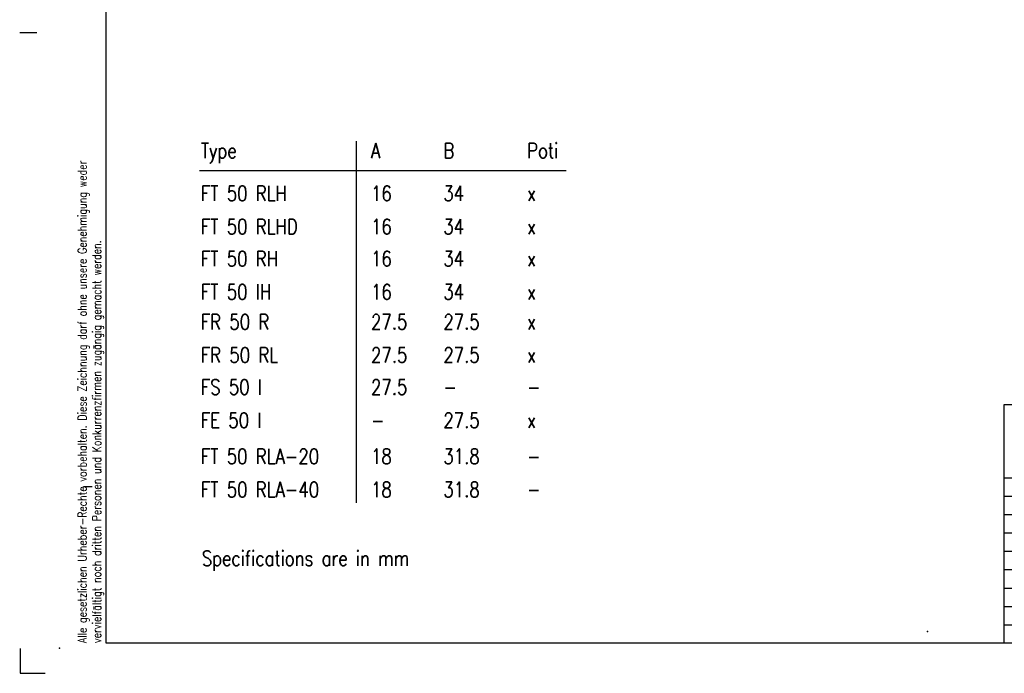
# Model space of a CAD drawing. Extents: x -575 to 291, y -144 to 153.
# Tile 1 of 10: x -575 to -347, y -144 to 7. Entities that reach past the tile are written whole.
import ezdxf

# ---------------------------------------------------------------- set-up
doc = ezdxf.new("R2010")
doc.units = 0
doc.header["$LTSCALE"] = 2
for name, color, linetype in [('025', 1, 'CONTINUOUS'), ('035', 2, 'CONTINUOUS'), ('050', 3, 'CONTINUOUS'), ('KOPF-025', 1, 'CONTINUOUS'), ('KOPF-035', 2, 'CONTINUOUS'), ('KOPF-050', 3, 'CONTINUOUS'), ('RAHMEN', 7, 'CONTINUOUS'), ('TEXT025', 1, 'CONTINUOUS'), ('TEXT035', 2, 'CONTINUOUS'), ('TEXT050', 3, 'CONTINUOUS')]:
    doc.layers.add(name, color=color, linetype=linetype)
doc.styles.add('STYLE1', font='romans.shx', dxfattribs={"width": 0.8})
doc.styles.add('T1', font='ROMANS.SHX', dxfattribs={"width": 0.8})
doc.styles.add('T2', font='romans.shx', dxfattribs={"width": 0.8, "height": 3.5})
doc.styles.add('T3', font='romans.shx', dxfattribs={"width": 0.8, "height": 2.5})

# ---------------------------------------------------------------- blocks, each defined once
blk = doc.blocks.new('Din_a_3')
at = {"layer": '050'}
blk.add_point((0, 0), dxfattribs=at)
at = {"layer": 'KOPF-025'}
for p, q in [((218.62, 35.2), (273.22, 35.2)), ((218.62, 30.95), (273.22, 30.95)), ((218.62, 26.7), (273.22, 26.7)), ((218.62, 22.45), (273.22, 22.45)), ((218.62, 18.2), (273.22, 18.2)), ((218.62, 13.95), (273.22, 13.95)), ((218.62, 9.7), (273.22, 9.7))]:
    blk.add_line(p, q, dxfattribs=at)
at = {"layer": 'KOPF-035'}
for p, q in [((218.62, 39.45), (405.82, 39.45)), ((218.62, 5.45), (273.22, 5.45))]:
    blk.add_line(p, q, dxfattribs=at)
blk.add_lwpolyline([(5.62, 37.44), (7.62, 37.44)], dxfattribs=at)
at = {"layer": 'KOPF-050'}
blk.add_lwpolyline([(218.62, 1.2), (218.62, 56.45), (405.82, 56.45), (405.82, 1.2)], close=True, dxfattribs=at)
at = {"layer": 'RAHMEN', "color": 3}
for p, q in [((10.82, 1.2), (10.82, 278.95)), ((218.62, 1.2), (10.82, 1.2))]:
    blk.add_line(p, q, dxfattribs=at)
at = {"layer": 'RAHMEN', "color": 1}
for p, q in [((-9.05, -0.05), (-9.05, -5.8)), ((-9.05, -5.8), (-3.3, -5.8))]:
    blk.add_line(p, q, dxfattribs=at)
at = {"layer": 'RAHMEN', "color": 2}
blk.add_lwpolyline([(-9.18, 142.57), (-5.18, 142.57)], dxfattribs=at)
blk.add_point((200.82, 3.9), dxfattribs=at)
at = {"layer": 'TEXT025', "insert": (4.3, 1.2), "char_height": 2, "width": 126.0705, "attachment_point": 1, "rotation": 90, "style": 'T1'}
blk.add_mtext('Alle gesetzlichen Urheber-Rechte vorbehalten. Diese Zeichnung darf ohne unsere Genehmigung weder vervielfältigt noch dritten Personen und Konkurrenzfirmen zugängig gemacht werden.', dxfattribs=at)
at = {"layer": 'TEXT025', "style": 'T3', "width": 0.8}
for tag, p in [('TOLERANZ', (274.04, 44.41)), ('ÄNDERUNG8', (226.81, 36.05)), ('IND.8', (219.01, 36.05)), ('DATUM', (252.81, 36.05)), ('NAME', (265.81, 36.05)), ('IND.7', (219.01, 31.8)), ('ÄNDERUNG7', (226.81, 31.8)), ('DATUM', (252.81, 31.8)), ('NAME', (265.81, 31.8)), ('DATUM', (284.01, 31.8)), ('NAME', (299.88, 31.97)), ('IND.6', (219.01, 27.55)), ('ÄNDERUNG6', (226.81, 27.55)), ('DATUM', (252.81, 27.55)), ('NAME', (265.81, 27.55)), ('DATUM', (284.01, 27.55)), ('NAME', (299.88, 27.72)), ('IND.5', (219.01, 23.3)), ('ÄNDERUNG5', (226.81, 23.3)), ('DATUM', (252.81, 23.3)), ('NAME', (265.81, 23.3)), ('DATUM', (284.01, 23.3)), ('NAME', (299.88, 23.47)), ('IND.4', (219.01, 19.05)), ('ÄNDERUNG4', (226.81, 19.05)), ('DATUM', (252.81, 19.05)), ('NAME', (265.81, 19.05)), ('IND.3', (219.01, 14.8)), ('ÄNDERUNG3', (226.81, 14.8)), ('DATUM', (252.81, 14.8)), ('NAME', (265.81, 14.8)), ('IND.2', (219.01, 10.55)), ('ÄNDERUNG2', (226.81, 10.55)), ('DATUM', (252.81, 10.55)), ('NAME', (265.81, 10.55)), ('BLATT', (395.84, 11.02)), ('ÄNDERUNG1', (226.81, 6.3)), ('IND.1', (219.01, 6.3)), ('DATUM', (252.81, 6.3)), ('NAME', (265.81, 6.3)), ('BL.', (395.91, 6.31))]:
    blk.add_attdef(tag, p, '', height=2.5, dxfattribs=at)
at = {"layer": 'TEXT035', "style": 'T2', "width": 0.8}
for tag, p in [('MAßSTAB', (339.55, 51.59)), ('WERKSTOFF', (340.43, 42.76))]:
    blk.add_attdef(tag, p, '', height=3.5, dxfattribs=at)
at = {"layer": 'TEXT050', "width": 0.8}
for tag, p, style in [('BEZEICHNUNG', (322.39, 30.82), 'T1'), ('BEZEICHNUNG2', (322.2, 21.76), 'T3'), ('ZEICHNUNGSNR', (347.03, 9.1), 'T1')]:
    blk.add_attdef(tag, p, '', height=5, dxfattribs=dict(at, style=style))

msp = doc.modelspace()

# ---------------------------------------------------------------- linework, layer by layer
at = {"layer": '035', "ltscale": 5}
for p, q in [((-497.01, -104.456), (-497.01, -20.689)), ((-533.367, -27.547), (-448.514, -27.547))]:
    msp.add_line(p, q, dxfattribs=at)

# ---------------------------------------------------------------- block references
at = {"layer": '025', "ltscale": 5}
msp.add_blockref('Din_a_3', (-565.752, -138.129), dxfattribs=at)

# ---------------------------------------------------------------- texts
at = {"layer": '035', "ltscale": 5, "style": 'STYLE1', "width": 0.8}
for s, p in [('Type', (-533.014, -24.656)), ('A', (-493.644, -24.656)), ('B', (-476.902, -24.656)), ('Poti', (-457.515, -24.656)), ('FT 50 RLH', (-533.014, -34.567)), ('16', (-493.644, -34.567)), ('34', (-476.902, -34.567)), ('x', (-457.515, -34.567)), ('FT 50 RLHD', (-533.014, -42.248)), ('16', (-493.644, -42.248)), ('34', (-476.902, -42.248)), ('x', (-457.515, -42.248)), ('FT 50 RH', (-533.014, -49.681)), ('16', (-493.644, -49.681)), ('34', (-476.902, -49.681)), ('x', (-457.515, -49.681)), ('FT 50 IH', (-533.014, -57.362)), ('16', (-493.644, -57.362)), ('34', (-476.902, -57.362)), ('x', (-457.515, -57.362)), ('FR 50 R', (-533.014, -64.3)), ('27.5', (-493.644, -64.3)), ('27.5', (-476.902, -64.3)), ('x', (-457.515, -64.3)), ('FR 50 RL', (-533.014, -71.981)), ('27.5', (-493.644, -71.981)), ('27.5', (-476.902, -71.981)), ('x', (-457.515, -71.981)), ('FS 50 I', (-533.014, -79.415)), ('27.5', (-493.644, -79.415)), ('-', (-476.902, -79.415)), ('-', (-457.515, -79.415)), ('FE 50 I', (-533.014, -87.096)), ('27.5', (-476.902, -87.096)), ('-', (-493.644, -87.096)), ('x', (-457.515, -87.096)), ('FT 50 RLA-20', (-533.014, -95.446)), ('18', (-493.644, -95.446)), ('31.8', (-476.902, -95.446)), ('-', (-457.515, -95.446)), ('FT 50 RLA-40', (-533.014, -103.127)), ('18', (-493.644, -103.127)), ('31.8', (-476.902, -103.127)), ('-', (-457.515, -103.127))]:
    msp.add_text(s, height=3.5, dxfattribs=at).set_placement(p)
at = {"layer": '035', "color": 2, "style": 'T1', "width": 0.8}
msp.add_text('Specifications are in mm ', height=3.5, dxfattribs=at).set_placement((-532.785, -119.046))

doc.saveas('drawing.dxf')
